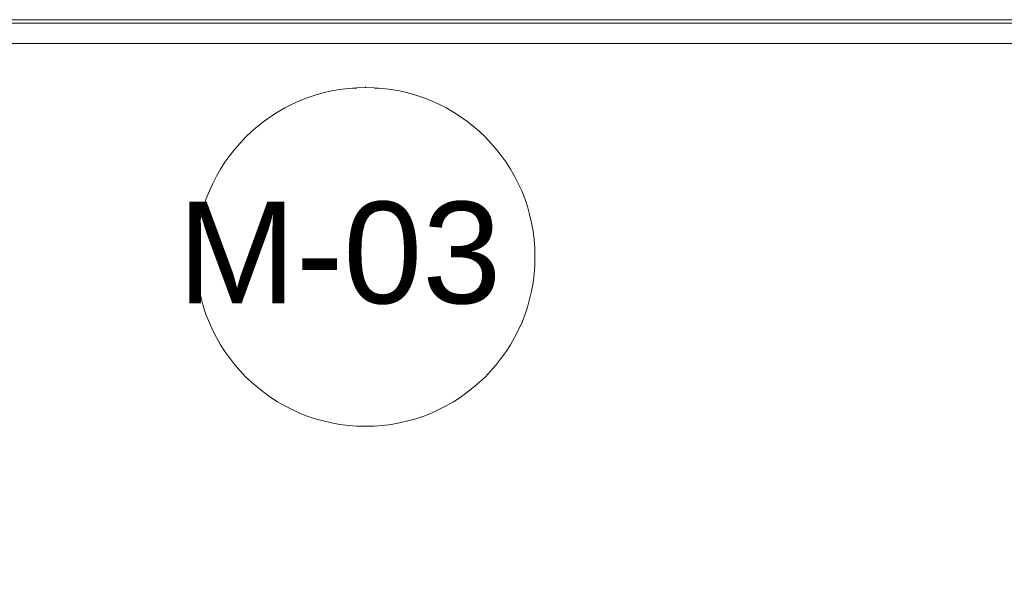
# Model space of a CAD drawing. Header units: millimetres. Extents: x -30280 to 19093, y -18706 to 4378.
# Tile 35 of 206: x -25886 to -22981, y 76 to 1701. Entities that reach past the tile are written whole.
import ezdxf

# ---------------------------------------------------------------- set-up
doc = ezdxf.new("R2010")
doc.units = ezdxf.units.MM
doc.header["$MEASUREMENT"] = 0
doc.linetypes.add('Wipeout_Contour', pattern=[1000, 0, -1000])
doc.layers.add('02_ACAB_Anotacio Portes', color=7, linetype='Continuous')
doc.layers.add('Nuevo_08_E_Envans secs', color=7, linetype='Continuous')
doc.layers.add('02_ACAB_Anotacio Portes_Pluma_Nº__46', color=5, linetype='Continuous', lineweight=5)
doc.layers.add('Nuevo_Ventanas Archicad_Pluma_Nº__1', color=7, linetype='Continuous', lineweight=5)
doc.styles.add('Estilo_Generado_1', font='arial.ttf')

# ---------------------------------------------------------------- blocks, each defined once
blk = doc.blocks.new('Ventana Escaparate 27_8')
at = {"layer": 'Nuevo_Ventanas Archicad_Pluma_Nº__1', "color": 7, "linetype": 'Continuous', "lineweight": 5}
for p, q in [((-2069.7, 0), (2069.7, 0)), ((-2069.7, 0), (2069.7, 0)), ((-2029.7, -10), (2029.7, -10)), ((-2069.7, -70), (2069.7, -70)), ((-2069.7, -70), (2069.7, -70))]:
    blk.add_line(p, q, dxfattribs=at)
blk = doc.blocks.new('Muro_136_1', base_point=(-19071.1, 1700.9))
at = {"layer": 'Nuevo_Ventanas Archicad_Pluma_Nº__1', "color": 7, "linetype": 'Continuous', "lineweight": 5, "zscale": 1000}
blk.add_blockref('Ventana Escaparate 27_8', (-24793.8, 1700.9), dxfattribs=at)
blk = doc.blocks.new('Etiqueta_19_1', base_point=(-24865.5, 1501.7))
at = {"color": 254, "linetype": 'Wipeout_Contour', "lineweight": 0, "ltscale": 846186.106343}
blk.add_wipeout([(-25365.5, 1000.7), (-25365.5, 1000.7), (-25354.6, 896.8), (-25322.2, 797.3), (-25270, 706.8), (-25200, 629.1), (-25115.5, 567.7), (-25020, 525.2), (-24917.7, 503.5), (-24813.2, 503.5), (-24711, 525.2), (-24615.5, 567.7), (-24530.9, 629.1), (-24461, 706.8), (-24408.7, 797.3), (-24376.4, 896.8), (-24365.5, 1000.7), (-24365.5, 1000.7), (-24365.5, 1000.7), (-24376.4, 1104.7), (-24408.7, 1204.1), (-24461, 1294.6), (-24530.9, 1372.3), (-24615.5, 1433.7), (-24711, 1476.2), (-24813.2, 1498), (-24917.7, 1498), (-25020, 1476.2), (-25115.5, 1433.7), (-25200, 1372.3), (-25270, 1294.6), (-25322.2, 1204.1), (-25354.6, 1104.7)], dxfattribs=at).dxf.layer = '02_ACAB_Anotacio Portes'
at = {"layer": '02_ACAB_Anotacio Portes_Pluma_Nº__46', "color": 5, "linetype": 'Continuous', "lineweight": 5}
for p, q in [((-24865.5, 1502.6), (-24865.5, 1500.8)), ((-24865.5, 1500.8), (-24865.5, 1500.7))]:
    blk.add_line(p, q, dxfattribs=at)
at = {"layer": '02_ACAB_Anotacio Portes_Pluma_Nº__46', "color": 5, "linetype": 'Continuous', "lineweight": 5, "flags": 128}
blk.add_lwpolyline([(-25365.5, 1000.7, 1), (-24365.5, 1000.7, 1)], format="xyb", close=True, dxfattribs=at)
at = {"layer": '02_ACAB_Anotacio Portes_Pluma_Nº__46', "color": 5, "lineweight": 5, "insert": (-24865.5, 1163.6), "char_height": 300, "attachment_point": 2, "style": 'Estilo_Generado_1'}
blk.add_mtext('\\A1;{\\pqc;\\pt0,46000;\\fArial|b0|i0|c0|p0;\\W1.000000;M-03\\fArial|b0|i0|c0|p0;\\W1.000000;\\A1{\\H.66x;\\S^  ;}\\fArial|b0|i0|c0|p0;\\W1.000000;\\fArial|b0|i0|c0|p0;\\W1.000000;\\A1{\\H.66x;\\S^  ;}\\fArial|b0|i0|c0|p0;\\W1.000000; \\fArial|b0|i0|c0|p0;\\W1.000000;\\fArial|b0|i0|c0|p0;\\W1.000000;\\fArial|b0|i0|c0|p0;\\W1.000000;\\fArial|b0|i0|c0|p0;\\W1.000000;\\fArial|b0|i0|c0|p0;\\W1.000000;\\fArial|b0|i0|c0|p0;\\W1.000000;\\fArial|b0|i0|c0|p0;\\W1.000000;\\fArial|b0|i0|c0|p0;\\W1.000000;\\fArial|b0|i0|c0|p0;\\W1.000000;\\fArial|b0|i0|c0|p0;\\W1.000000;\\fArial|b0|i0|c0|p0;\\W1.000000;\\fArial|b0|i0|c0|p0;\\W1.000000;\\fArial|b0|i0|c0|p0;\\W1.000000;\\fArial|b0|i0|c0|p0;\\W1.000000;\\fArial|b0|i0|c0|p0;\\W1.000000;\\fArial|b0|i0|c0|p0;\\W1.000000;\\fArial|b0|i0|c0|p0;\\W1.000000;\\fArial|b0|i0|c0|p0;\\W1.000000;\\fArial|b0|i0|c0|p0;\\W1.000000;\\fArial|b0|i0|c0|p0;\\W1.000000;\\fArial|b0|i0|c0|p0;\\W1.000000;\\fArial|b0|i0|c0|p0;\\W1.000000;\\fArial|b0|i0|c0|p0;\\W1.000000;\\fArial|b0|i0|c0|p0;\\W1.000000;\\fArial|b0|i0|c0|p0;\\W1.000000;\\fArial|b0|i0|c0|p0;\\W1.000000;\\fArial|b0|i0|c0|p0;\\W1.000000;\\fArial|b0|i0|c0|p0;\\W1.000000;\\fArial|b0|i0|c0|p0;\\W1.000000;\\fArial|b0|i0|c0|p0;\\W1.000000;\\fArial|b0|i0|c0|p0;\\W1.000000;\\fArial|b0|i0|c0|p0;\\W1.000000;\\fArial|b0|i0|c0|p0;\\W1.000000;\\fArial|b0|i0|c0|p0;\\W1.000000;\\fArial|b0|i0|c0|p0;\\W1.000000;\\fArial|b0|i0|c0|p0;\\W1.000000;\\fArial|b0|i0|c0|p0;\\W1.000000;\\fArial|b0|i0|c0|p0;\\W1.000000;\\fArial|b0|i0|c0|p0;\\W1.000000;\\fArial|b0|i0|c0|p0;\\W1.000000;\\fArial|b0|i0|c0|p0;\\W1.000000;\\fArial|b0|i0|c0|p0;\\W1.000000;\\fArial|b0|i0|c0|p0;\\W1.000000;}', dxfattribs=at)

msp = doc.modelspace()

# ---------------------------------------------------------------- block references
at = {"layer": 'Nuevo_08_E_Envans secs', "color": 7, "lineweight": 20}
msp.add_blockref('Muro_136_1', (-19071.1, 1700.9), dxfattribs=at)

# ---------------------------------------------------------------- next in the draw order: block references
at = {"layer": '02_ACAB_Anotacio Portes', "color": 5, "linetype": 'Continuous', "lineweight": 5}
msp.add_blockref('Etiqueta_19_1', (-24865.5, 1501.7), dxfattribs=at)

doc.saveas('drawing.dxf')
